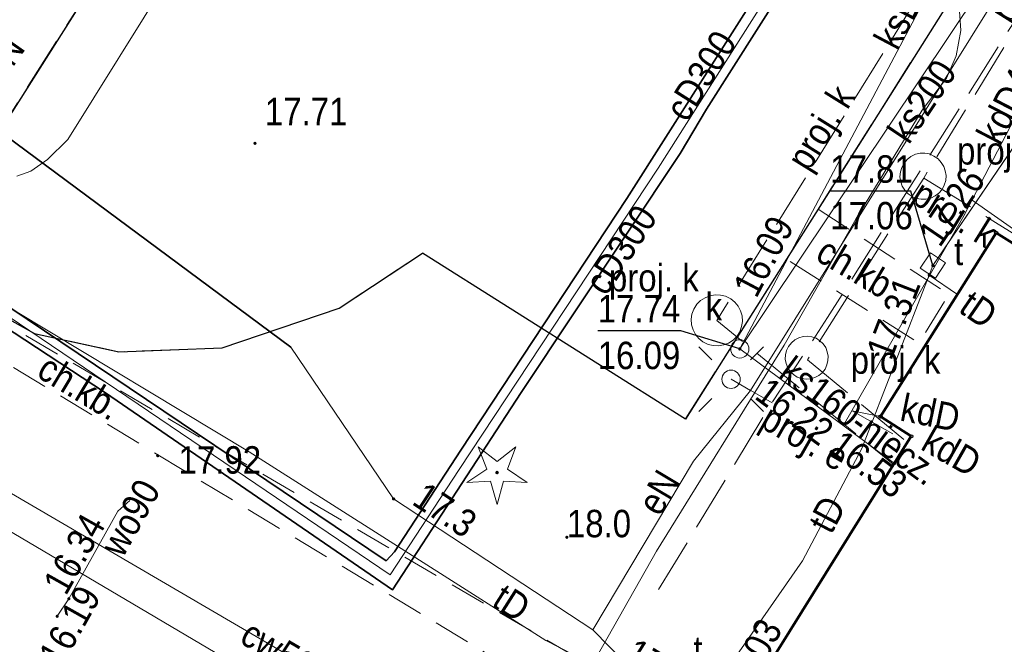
# Model space of a CAD drawing. Header units: metres. Extents: x 6530877 to 6534102, y 6042175 to 6045327.
# Tile 47 of 76: x 6532985 to 6533012, y 6044120 to 6044137. Entities that reach past the tile are written whole.
import ezdxf
from ezdxf.enums import TextEntityAlignment as Align

# ---------------------------------------------------------------- set-up
doc = ezdxf.new("R2010")
doc.units = ezdxf.units.M
doc.header["$MEASUREMENT"] = 0
doc.linetypes.add('1.0_0.5', pattern=[1.5, 1, -0.5])
doc.linetypes.add('1.5_0.5', pattern=[2, 1.5, -0.5])
doc.layers.get('0').update_dxf_attribs({"color": 2, "linetype": 'CONTINUOUS', "lineweight": 5})
for name, color, linetype in [('312-budynek ewidencyjny', 7, 'CONTINUOUS'), ('chodnik', 7, 'CONTINUOUS'), ('chodnik-Atr17', 7, 'CONTINUOUS'), ('drzewo iglaste', 7, 'CONTINUOUS'), ('jezdnia', 7, 'CONTINUOUS'), ('kanalizacyjne urządzenie techniczne - ob. projektowany', 7, 'CONTINUOUS'), ('kanalizacyjne urządzenie techniczne - ob. projektowany-Atr17', 7, 'CONTINUOUS'), ('krawężnik', 7, 'CONTINUOUS'), ('latarnia', 7, 'CONTINUOUS'), ('obudowa ochronna przewodu', 7, 'CONTINUOUS'), ('pikieta naturalna', 7, 'CONTINUOUS'), ('pikieta naturalna-Atr2', 7, 'CONTINUOUS'), ('pikieta sztuczna', 7, 'CONTINUOUS'), ('pikieta sztuczna-Atr2', 7, 'CONTINUOUS'), ('przewód ciepłowniczy', 7, 'CONTINUOUS'), ('przewód ciepłowniczy-Atr1', 7, 'CONTINUOUS'), ('przewód elektroenergetyczny podziemny', 7, 'CONTINUOUS'), ('przewód elektroenergetyczny podziemny - ob. projektowany', 7, 'CONTINUOUS'), ('przewód elektroenergetyczny podziemny - ob. projektowany-Atr1', 7, 'CONTINUOUS'), ('przewód elektroenergetyczny podziemny-Atr1', 7, 'CONTINUOUS'), ('przewód kanalizacyjny', 7, 'CONTINUOUS'), ('przewód kanalizacyjny - ob. projektowany', 7, 'CONTINUOUS'), ('przewód kanalizacyjny - ob. projektowany-Atr1', 7, 'CONTINUOUS'), ('przewód kanalizacyjny-Atr1', 7, 'CONTINUOUS'), ('przewód telekomunikacyjny podziemny', 7, 'CONTINUOUS'), ('przewód telekomunikacyjny podziemny-Atr1', 7, 'CONTINUOUS'), ('przewód wodociągowy', 7, 'CONTINUOUS'), ('przewód wodociągowy-Atr1', 7, 'CONTINUOUS'), ('Punkt budynku', 7, 'CONTINUOUS'), ('rzędna', 7, 'CONTINUOUS'), ('rzędna-Atr2', 7, 'CONTINUOUS'), ('rzędna-Atr3', 7, 'CONTINUOUS'), ('właz do komory lub kanału - kwadratowy', 7, 'CONTINUOUS'), ('właz do komory lub kanału - kwadratowy-Atr17', 7, 'CONTINUOUS'), ('właz do komory lub kanału - okrągły', 7, 'CONTINUOUS'), ('właz do komory lub kanału - okrągły-Atr17', 7, 'CONTINUOUS'), ('właz do komory lub kanału - prostokątny-Atr17', 7, 'CONTINUOUS')]:
    doc.layers.add(name, color=color, linetype=linetype)
doc.styles.get("Standard").update_dxf_attribs({"font": 'Working1250', "width": 0.75})

# ---------------------------------------------------------------- blocks, each defined once
blk = doc.blocks.new('PUNKTBUD')
at = {"color": 0}
blk.add_circle((0, 0), 0.045, dxfattribs=at)
blk = doc.blocks.new('PW01')
at = {"linetype": 'Continuous', "lineweight": 13}
h = blk.add_hatch(color=0, dxfattribs=at)
edge = h.paths.add_edge_path()
edge.add_arc((0, 0), 0.045, 0, 360)
blk = doc.blocks.new('US22A')
at = {"color": 0, "linetype": 'Continuous', "lineweight": 0}
blk.add_lwpolyline([(-0.25, -0.25), (0.25, -0.25), (0.25, 0.25), (-0.25, 0.25)], close=True, dxfattribs=at)
blk = doc.blocks.new('SM01')
at = {"color": 0, "linetype": 'Continuous', "lineweight": 13}
for p, q in [((-0.53, 0.531), (-0.883, 0.884)), ((0.531, 0.531), (0.884, 0.884)), ((-0.53, -0.53), (-0.883, -0.883)), ((0.531, -0.53), (0.884, -0.883))]:
    blk.add_line(p, q, dxfattribs=at)
blk.add_circle((0, 0), 0.25, dxfattribs=at)
blk = doc.blocks.new('US22')
at = {"color": 0, "linetype": 'Continuous', "lineweight": 13}
blk.add_circle((0, 0), 0.25, dxfattribs=at)
blk = doc.blocks.new('OP011')
at = {"linetype": 'Continuous', "lineweight": 13}
h = blk.add_hatch(color=0, dxfattribs=at)
edge = h.paths.add_edge_path()
edge.add_arc((0, 0), 0.05, 0, 360)
at = {"color": 0, "linetype": 'Continuous', "lineweight": 13}
for p, q in [((-0.283, 0.093), (-0.512, 0.706)), ((-0.512, 0.706), (0, 0.299)), ((0, 0.299), (0.512, 0.706)), ((0.512, 0.706), (0.283, 0.093)), ((-0.828, -0.268), (-0.283, 0.093)), ((0.283, 0.093), (0.828, -0.268)), ((-0.175, -0.24), (-0.828, -0.268)), ((0, -0.87), (-0.175, -0.24)), ((0.175, -0.24), (0, -0.87)), ((0.828, -0.268), (0.175, -0.24))]:
    blk.add_line(p, q, dxfattribs=at)

msp = doc.modelspace()

# ---------------------------------------------------------------- linework, layer by layer
at = {"layer": '312-budynek ewidencyjny', "color": 7, "linetype": 'Continuous', "lineweight": 50, "flags": 128}
for points in [[(6533008.9, 6044126.43), (6533012.06, 6044131.45)], [(6533012.06, 6044131.45), (6533012.89, 6044130.93)], [(6533009.74, 6044125.89), (6533008.9, 6044126.43)], [(6533005.07, 6044118.4), (6533009.74, 6044125.89)]]:
    msp.add_lwpolyline(points, dxfattribs=at)
at = {"layer": 'chodnik', "color": 7, "linetype": '1.0_0.5', "lineweight": 18, "flags": 128}
for points in [[(6533016, 6044109.01), (6533022.91, 6044120.13), (6533032.53, 6044113.92), (6533033.37, 6044115.3), (6533023.76, 6044121.51), (6533036.11, 6044141.41), (6533036.95, 6044142.75), (6533043.16, 6044152.54), (6533053.52, 6044146.04), (6533054.18, 6044142.79), (6533055.75, 6044142.51), (6533054.62, 6044147.87), (6533054.25, 6044147.27), (6533031.03, 6044161.94), (6533030.18, 6044162.43), (6533024.97, 6044165.61), (6533025.08, 6044165.81), (6533024.44, 6044166.23), (6533023.86, 6044165.35), (6533028.19, 6044162.39), (6533028.01, 6044162.08), (6533041.86, 6044153.35), (6533036, 6044144.12), (6533035.62, 6044144.37), (6533034.09, 6044141.91), (6533034.47, 6044141.67), (6533022.8, 6044122.86), (6533022.37, 6044123.12), (6533020.84, 6044120.67), (6533021.26, 6044120.41), (6533015.5, 6044111.12), (6532978.54, 6044132.73), (6532978.2, 6044132.19), (6532983.58, 6044128.74), (6533011.97, 6044111.59), (6533014.18, 6044110.2), (6533014.83, 6044109.78)], [(6533007.19, 6044132.1), (6533010.77, 6044129.77), (6533009.95, 6044128.44), (6533006.33, 6044130.73)]]:
    msp.add_lwpolyline(points, dxfattribs=at)
at = {"layer": 'jezdnia', "color": 7, "linetype": '1.5_0.5', "lineweight": 18, "flags": 128}
for points in [[(6532984.49, 6044133.74), (6532991.07, 6044144.1), (6532991.82, 6044145.36), (6532995.28, 6044151.11), (6532996.87, 6044153.68), (6533002.63, 6044162.62), (6533011.5, 6044176.65), (6533024.17, 6044168.5), (6533023.23, 6044167.01), (6533022.66, 6044166.13), (6533015.33, 6044154.6), (6533019.66, 6044151.88), (6533018.79, 6044150.46), (6533007.19, 6044132.1), (6533006.33, 6044130.73), (6533003.56, 6044126.36)], [(6532958.41, 6044154.75), (6532958.56, 6044150.75), (6532960.14, 6044145.78), (6532963.23, 6044142.39), (6532964.29, 6044141.62), (6532974.32, 6044135.35), (6532976.03, 6044134.29), (6532978.54, 6044132.73), (6532985.76, 6044128.7), (6532988.07, 6044128.2), (6532990.89, 6044128.31), (6532994.09, 6044129.39), (6532996.37, 6044130.9)], [(6532984.49, 6044133.74), (6532982.07, 6044135.28), (6532979.17, 6044137.09), (6532978.89, 6044137.25), (6532966.53, 6044144.97), (6532964.5, 6044146.64), (6532963.16, 6044148.64), (6532962.82, 6044149.7), (6532962.8, 6044150.07), (6532962.75, 6044152.1), (6532958.41, 6044154.75), (6532958.56, 6044150.75), (6532960.14, 6044145.78), (6532963.23, 6044142.39), (6532964.29, 6044141.62), (6532974.32, 6044135.35), (6532976.03, 6044134.29), (6532978.54, 6044132.73), (6532985.76, 6044128.7), (6532988.07, 6044128.2), (6532990.89, 6044128.31), (6532994.09, 6044129.39), (6532996.37, 6044130.9)]]:
    msp.add_lwpolyline(points, dxfattribs=at)
at = {"layer": 'kanalizacyjne urządzenie techniczne - ob. projektowany', "color": 34, "linetype": 'Continuous', "lineweight": 18, "flags": 128}
for points in [[(6533010.68, 6044132.88), (6533010.64, 6044132.76), (6533010.58, 6044132.64), (6533010.49, 6044132.54), (6533010.39, 6044132.46), (6533010.27, 6044132.4), (6533010.14, 6044132.37), (6533010.01, 6044132.37), (6533009.88, 6044132.39), (6533009.76, 6044132.45), (6533009.65, 6044132.52), (6533009.56, 6044132.62), (6533009.49, 6044132.73), (6533009.45, 6044132.85), (6533009.43, 6044132.98), (6533009.44, 6044133.12), (6533009.48, 6044133.24), (6533009.54, 6044133.36), (6533009.63, 6044133.46), (6533009.73, 6044133.54), (6533009.85, 6044133.6), (6533009.98, 6044133.63), (6533010.11, 6044133.63), (6533010.24, 6044133.61), (6533010.36, 6044133.55), (6533010.47, 6044133.48), (6533010.56, 6044133.38), (6533010.63, 6044133.27), (6533010.67, 6044133.15), (6533010.69, 6044133.02)], [(6533003.93, 6044128.56), (6533003.84, 6044128.67), (6533003.77, 6044128.8), (6533003.73, 6044128.94), (6533003.72, 6044129.09), (6533003.74, 6044129.23), (6533003.79, 6044129.37), (6533003.87, 6044129.5), (6533003.97, 6044129.6), (6533004.1, 6044129.68), (6533004.23, 6044129.73), (6533004.38, 6044129.76), (6533004.52, 6044129.75), (6533004.66, 6044129.72), (6533004.8, 6044129.65), (6533004.91, 6044129.56), (6533005, 6044129.45), (6533005.07, 6044129.32), (6533005.11, 6044129.18), (6533005.12, 6044129.03), (6533005.1, 6044128.89), (6533005.05, 6044128.75), (6533004.97, 6044128.62), (6533004.87, 6044128.52), (6533004.74, 6044128.44), (6533004.61, 6044128.39), (6533004.46, 6044128.36), (6533004.32, 6044128.37), (6533004.18, 6044128.4), (6533004.04, 6044128.47)], [(6533006.74, 6044127.47), (6533006.62, 6044127.51), (6533006.52, 6044127.58), (6533006.43, 6044127.66), (6533006.36, 6044127.76), (6533006.32, 6044127.88), (6533006.29, 6044128), (6533006.3, 6044128.12), (6533006.33, 6044128.24), (6533006.38, 6044128.35), (6533006.46, 6044128.45), (6533006.55, 6044128.53), (6533006.66, 6044128.58), (6533006.78, 6044128.62), (6533006.9, 6044128.63), (6533007.02, 6044128.61), (6533007.14, 6044128.57), (6533007.24, 6044128.5), (6533007.33, 6044128.42), (6533007.4, 6044128.32), (6533007.44, 6044128.2), (6533007.47, 6044128.08), (6533007.46, 6044127.96), (6533007.43, 6044127.84), (6533007.38, 6044127.73), (6533007.3, 6044127.63), (6533007.21, 6044127.55), (6533007.1, 6044127.5), (6533006.98, 6044127.46), (6533006.86, 6044127.45)]]:
    msp.add_lwpolyline(points, close=True, dxfattribs=at)
at = {"layer": 'krawężnik', "color": 7, "linetype": 'Continuous', "lineweight": 25, "flags": 128}
for points in [[(6532991.82, 6044145.36), (6532991.07, 6044144.1), (6532984.49, 6044133.74), (6532982.07, 6044135.28), (6532979.17, 6044137.09), (6532978.89, 6044137.25), (6532966.53, 6044144.97), (6532964.5, 6044146.64), (6532963.16, 6044148.64), (6532962.82, 6044149.7), (6532962.8, 6044150.07), (6532962.75, 6044152.1), (6532963.34, 6044154.16), (6532969.76, 6044164.46)], [(6533015.33, 6044154.6), (6533019.66, 6044151.88), (6533018.79, 6044150.46), (6533007.19, 6044132.1), (6533006.33, 6044130.73), (6533003.56, 6044126.36), (6532996.37, 6044130.9)], [(6532963.23, 6044142.39), (6532964.29, 6044141.62), (6532974.32, 6044135.35), (6532976.03, 6044134.29), (6532978.54, 6044132.73), (6532985.76, 6044128.7), (6532988.07, 6044128.2), (6532990.89, 6044128.31), (6532994.09, 6044129.39), (6532996.37, 6044130.9)]]:
    msp.add_lwpolyline(points, dxfattribs=at)
at = {"layer": 'obudowa ochronna przewodu', "color": 7, "linetype": 'Continuous', "lineweight": 35, "flags": 128}
msp.add_lwpolyline([(6533006.42, 6044139.41), (6533001.96, 6044132.39), (6532997.42, 6044125.51), (6532995.61, 6044122.73), (6532995.38, 6044122.49), (6532985.09, 6044129.41), (6532976.45, 6044135.24), (6532976.18, 6044135.33), (6532975.98, 6044135.27), (6532975.12, 6044133.49), (6532975.54, 6044133.24), (6532976.41, 6044134.78), (6532984.56, 6044129.14), (6532987.7, 6044127.08), (6532995.55, 6044121.69), (6532999.07, 6044127.09), (6533003.42, 6044133.62), (6533004.14, 6044134.83), (6533006.94, 6044139.24), (6533008.12, 6044140.05), (6533008.39, 6044141.67), (6533007.97, 6044141.97), (6533007.68, 6044140.43)], close=True, dxfattribs=at)
msp.add_lwpolyline([(6532984.39, 6044134.53), (6532992.77, 6044128.33)], dxfattribs=at)
at = {"layer": 'przewód ciepłowniczy', "color": 212, "linetype": 'Continuous', "lineweight": 18, "flags": 128}
for points in [[(6533047.87, 6044085.38), (6533033.78, 6044094.55), (6533028.77, 6044097.78), (6533017.71, 6044104.75), (6532996.85, 6044117.48), (6532981.5, 6044126.44), (6532953.14, 6044142.96), (6532952.95, 6044143.73), (6532969.46, 6044175.08), (6532969.16, 6044175.86), (6532957.07, 6044181.64), (6532948.72, 6044185.36), (6532948.29, 6044185.55), (6532948.04, 6044186.32), (6532948.92, 6044188.24), (6532948.62, 6044189.02), (6532940.69, 6044192.29)], [(6532940.29, 6044191.47), (6532947.3, 6044188.46), (6532947.57, 6044187.69), (6532946.72, 6044185.89), (6532946.94, 6044185.11), (6532948.32, 6044184.48), (6532956.5, 6044180.76), (6532967.92, 6044175.46), (6532968.16, 6044174.68), (6532951.42, 6044143.28), (6532951.6, 6044142.46), (6532980.24, 6044126.16), (6532995.85, 6044116.94), (6533017.79, 6044103.58), (6533028.18, 6044096.99), (6533033.21, 6044093.72), (6533046.4, 6044085.08)], [(6532981.22, 6044131.75), (6532991.53, 6044124.78), (6532995.49, 6044122.1), (6532997.37, 6044124.98), (6533002.82, 6044133.22), (6533005.68, 6044137.73), (6533006.68, 6044139.3), (6533007.23, 6044139.77), (6533007.9, 6044140.25)]]:
    msp.add_lwpolyline(points, dxfattribs=at)
at = {"layer": 'przewód elektroenergetyczny podziemny', "color": 1, "linetype": 'Continuous', "lineweight": 18, "flags": 128}
for points in [[(6532997.77, 6044148.73), (6532997.09, 6044149.43), (6532996.7, 6044149.66), (6532996.36, 6044149.62), (6532995.84, 6044149.03), (6532993.6, 6044145.35), (6532992.69, 6044143.82), (6532989.47, 6044138.5), (6532986.67, 6044134), (6532986.12, 6044133.46), (6532985.66, 6044133.14), (6532985.28, 6044133)], [(6533005.34, 6044127.14), (6533014.95, 6044142.53)], [(6532999.94, 6044117.75), (6533002.77, 6044122.75), (6533006.26, 6044128.38), (6533008.22, 6044131.83), (6533010.04, 6044134.81), (6533010.7, 6044135.68), (6533010.97, 6044136.29), (6533011.09, 6044136.98), (6533011.05, 6044137.64), (6533010.93, 6044138.07), (6533010.64, 6044138.41), (6533009.77, 6044138.87), (6533009.47, 6044138.91), (6533005.02, 6044140.3)], [(6532983.74, 6044135.24), (6532984.39, 6044134.53), (6532992.77, 6044128.33), (6532995.58, 6044124.18), (6533001.03, 6044120.6)], [(6533005.34, 6044127.14), (6533004.81, 6044127.45)], [(6533001.03, 6044120.6), (6533003.78, 6044125.21), (6533005.34, 6044127.14)], [(6533001.03, 6044120.6), (6533002.87, 6044118.72), (6533002.94, 6044116.03), (6533004.81, 6044114.91), (6533003.76, 6044108.38), (6533002.77, 6044106.31)]]:
    msp.add_lwpolyline(points, dxfattribs=at)
at = {"layer": 'przewód elektroenergetyczny podziemny - ob. projektowany', "color": 1, "linetype": '1.5_0.5', "lineweight": 18, "flags": 128}
for points in [[(6533002.83, 6044121.7), (6533005.93, 6044126.81), (6533007.45, 6044129.14), (6533012.45, 6044137.07), (6533017.27, 6044144.7), (6533022.02, 6044152.37), (6533027.42, 6044160.85), (6533029.59, 6044164.41), (6533030.16, 6044164.07), (6533029.99, 6044163.73), (6533030.06, 6044163.46)], [(6533005.93, 6044126.81), (6533004.81, 6044127.45)]]:
    msp.add_lwpolyline(points, dxfattribs=at)
at = {"layer": 'przewód kanalizacyjny', "color": 34, "linetype": 'Continuous', "lineweight": 18, "flags": 128}
for points in [[(6533005.05, 6044128.28), (6533013.24, 6044140.52), (6533016.11, 6044145.36), (6533025.4, 6044160.19), (6533025.73, 6044162.59)], [(6533013.84, 6044144.7), (6533013.49, 6044144.24), (6533005.05, 6044128.28)], [(6533007.88, 6044126.18), (6533011.18, 6044131.92), (6533014.74, 6044138.77)], [(6533011.4, 6044132.35), (6533013.05, 6044131.19)], [(6533005.05, 6044128.28), (6533009.28, 6044125.15)], [(6533008.12, 6044126.59), (6533009.23, 6044125.96)], [(6533008.12, 6044126.59), (6533008.9, 6044126.43)]]:
    msp.add_lwpolyline(points, dxfattribs=at)
at = {"layer": 'przewód kanalizacyjny - ob. projektowany', "color": 34, "linetype": '1.5_0.5', "lineweight": 18, "flags": 128}
for points in [[(6532969.05, 6044152.66), (6532965.08, 6044155.18), (6532970.57, 6044164.01), (6532979.89, 6044178.8), (6532987.72, 6044191.22), (6532988.63, 6044192.64), (6533022.17, 6044171.28), (6533018.1, 6044164.72), (6533025.4, 6044160.19), (6533014.8, 6044145.63), (6533011.7, 6044140.76), (6533004.42, 6044129.06), (6533009.24, 6044125.13)], [(6533032.24, 6044163.98), (6533031.47, 6044166.36), (6533025.55, 6044156.83), (6533019.95, 6044148.9), (6533015.43, 6044141.67), (6533010.08, 6044132.95), (6533006.9, 6044127.98), (6533009.64, 6044125.72)], [(6533010.08, 6044132.95), (6533013.02, 6044131.13)]]:
    msp.add_lwpolyline(points, dxfattribs=at)
at = {"layer": 'przewód telekomunikacyjny podziemny', "color": 30, "linetype": 'Continuous', "lineweight": 18, "flags": 128}
for points in [[(6533029.74, 6044159.58), (6533027.7, 6044162.54), (6533023.38, 6044154.99), (6533014.57, 6044136.78), (6533010.33, 6044130.56)], [(6533010.33, 6044130.56), (6533015.21, 6044137.72), (6533018.61, 6044143.55), (6533022.23, 6044149.58), (6533023.37, 6044151.56)], [(6532974.33, 6044136.61), (6532985.24, 6044129.31), (6532991.63, 6044125.47), (6532999.74, 6044120.31), (6533003.8, 6044118.23)], [(6533010.23, 6044130.3), (6533010.33, 6044130.56)], [(6533010.23, 6044130.3), (6533008.39, 6044125.56), (6533006.76, 6044122.49), (6533003.8, 6044118.23)], [(6533010.23, 6044130.3), (6533011, 6044129.77)]]:
    msp.add_lwpolyline(points, dxfattribs=at)
at = {"layer": 'przewód wodociągowy', "color": 5, "linetype": 'Continuous', "lineweight": 18, "flags": 128}
msp.add_lwpolyline([(6532986.38, 6044120.97), (6532986.7, 6044121.45), (6532988.04, 6044123.84), (6532988.37, 6044124.14)], dxfattribs=at)
at = {"layer": 'rzędna-Atr2', "color": 7, "flags": 128}
for points in [[(6533010.33, 6044130.56), (6533009.73, 6044132.59), (6533007.522, 6044132.59)], [(6533005.05, 6044128.28), (6533003.44, 6044128.77), (6533001.163, 6044128.77)]]:
    msp.add_lwpolyline(points, dxfattribs=at)

# ---------------------------------------------------------------- block references
at = {"layer": 'drzewo iglaste', "color": 94, "linetype": 'Continuous', "lineweight": 18}
msp.add_blockref('OP011', (6532998.41, 6044124.9), dxfattribs=at)
at = {"layer": 'latarnia', "color": 7, "linetype": 'Continuous', "lineweight": 18}
msp.add_blockref('SM01', (6533004.81, 6044127.45), dxfattribs=at)
at = {"layer": 'pikieta naturalna', "color": 7, "linetype": 'Continuous', "lineweight": 13}
msp.add_blockref('PW01', (6533000.32, 6044123.13), dxfattribs=at)
at = {"layer": 'pikieta sztuczna', "color": 7, "linetype": 'Continuous', "lineweight": 13}
for p in [(6532991.79, 6044133.9), (6532989.13, 6044125.36)]:
    msp.add_blockref('PW01', p, dxfattribs=at)
at = {"layer": 'Punkt budynku', "color": 5, "linetype": 'Continuous', "lineweight": 18}
for p in [(6533012.06, 6044131.45), (6533008.9, 6044126.43), (6533009.74, 6044125.89)]:
    msp.add_blockref('PUNKTBUD', p, dxfattribs=at)
at = {"layer": 'rzędna', "color": 30, "linetype": 'Continuous', "lineweight": 18}
for p, rotation in [((6533010.33, 6044130.56), 55.769), ((6533010.33, 6044130.56), 326.302), ((6533010.23, 6044130.3), 248.724)]:
    msp.add_blockref('PW01', p, dxfattribs=dict(at, rotation=rotation))
at = {"layer": 'rzędna', "color": 34, "linetype": 'Continuous', "lineweight": 18}
for p, rotation in [((6533005.05, 6044128.28), 144.534), ((6533005.05, 6044128.28), 62.126), ((6533005.05, 6044128.28), 243.439), ((6533009.28, 6044125.15), 143.439)]:
    msp.add_blockref('PW01', p, dxfattribs=dict(at, rotation=rotation))
at = {"layer": 'rzędna', "color": 1, "linetype": 'Continuous', "lineweight": 18, "rotation": 146.694}
msp.add_blockref('PW01', (6532995.58, 6044124.18), dxfattribs=at)
at = {"layer": 'rzędna', "color": 5, "linetype": 'Continuous', "lineweight": 18}
for p in [(6532986.7, 6044121.45), (6532986.38, 6044120.97)]:
    msp.add_blockref('PW01', p, dxfattribs=at)
at = {"layer": 'właz do komory lub kanału - kwadratowy', "color": 7, "linetype": 'Continuous', "lineweight": 18, "rotation": 326.302}
msp.add_blockref('US22A', (6533010.33, 6044130.56), dxfattribs=at)
at = {"layer": 'właz do komory lub kanału - okrągły', "color": 7, "linetype": 'Continuous', "lineweight": 18, "rotation": 243.439}
msp.add_blockref('US22', (6533005.05, 6044128.28), dxfattribs=at)

# ---------------------------------------------------------------- texts
at = {"layer": 'chodnik-Atr17', "color": 7, "width": 0.9}
msp.add_text('ch.kb.', height=0.75, rotation=-30.734, dxfattribs=at).set_placement((6533007.46, 6044131.38), align=Align.TOP_LEFT)
msp.add_text('ch.kb.', height=0.75, rotation=328.864, dxfattribs=at).set_placement((6532985.78, 6044127.54))
at = {"layer": 'kanalizacyjne urządzenie techniczne - ob. projektowany-Atr17', "color": 34, "width": 0.9}
for p in [(6533010.99, 6044133.32), (6533001.47, 6044129.85), (6533008.08, 6044127.6)]:
    msp.add_text('proj. k', height=0.75, dxfattribs=at).set_placement(p)
at = {"layer": 'pikieta naturalna-Atr2', "color": 7, "width": 0.9}
msp.add_text('18.0', height=0.75, dxfattribs=at).set_placement((6533000.32, 6044123.13))
at = {"layer": 'pikieta sztuczna-Atr2', "color": 7, "width": 0.9}
msp.add_text('17.71', height=0.75, dxfattribs=at).set_placement((6532992.06, 6044134.17), align=Align.BOTTOM_LEFT)
msp.add_text('17.92', height=0.75, dxfattribs=at).set_placement((6532989.7, 6044125.62), align=Align.TOP_LEFT)
at = {"layer": 'przewód ciepłowniczy-Atr1', "color": 212, "width": 0.9}
msp.add_text('cD300', height=0.75, rotation=57.62, dxfattribs=at).set_placement((6533003.6, 6044134.45))
msp.add_text('cD300', height=0.75, rotation=56.519, dxfattribs=at).set_placement((6533000.76, 6044130.11), align=Align.TOP_LEFT)
msp.add_text('cw500', height=0.75, rotation=-30.273, dxfattribs=at).set_placement((6532991.52, 6044120.59), align=Align.MIDDLE_LEFT)
at = {"layer": 'przewód elektroenergetyczny podziemny - ob. projektowany-Atr1', "color": 1, "width": 0.9}
msp.add_text('proj. e', height=0.75, rotation=57.719, dxfattribs=at).set_placement((6533012.48, 6044137.12))
msp.add_text('proj. e', height=0.75, rotation=330.255, dxfattribs=at).set_placement((6533005.93, 6044126.81), align=Align.TOP_LEFT)
at = {"layer": 'przewód elektroenergetyczny podziemny-Atr1', "color": 1, "width": 0.9}
msp.add_text('eN', height=0.75, rotation=54.915, dxfattribs=at).set_placement((6532984.26, 6044135.98), align=Align.TOP_LEFT)
msp.add_text('eN', height=0.75, rotation=59.183, dxfattribs=at).set_placement((6533002.86, 6044123.67))
at = {"layer": 'przewód kanalizacyjny - ob. projektowany-Atr1', "color": 34, "width": 0.9}
msp.add_text('proj. k', height=0.75, rotation=58.109, dxfattribs=at).set_placement((6533006.93, 6044133.09))
msp.add_text('proj. k', height=0.75, rotation=328.261, dxfattribs=at).set_placement((6533010.08, 6044132.95), align=Align.TOP_LEFT)
at = {"layer": 'przewód kanalizacyjny-Atr1', "color": 34, "width": 0.9}
for s, rotation, p in [('ksD150-niecz.', 62.129, (6533009.35, 6044136.41)), ('kdD400', 62.539, (6533012.16, 6044133.81)), ('ks160-niecz.', -36.5, (6533006.07, 6044127.52)), ('kdD', -11.592, (6533009.4, 6044126.33)), ('kdD', -29.578, (6533009.96, 6044125.55))]:
    msp.add_text(s, height=0.75, rotation=rotation, dxfattribs=at).set_placement(p)
msp.add_text('ks200', height=0.75, rotation=56.213, dxfattribs=at).set_placement((6533009.05, 6044134.26), align=Align.TOP_LEFT)
at = {"layer": 'przewód telekomunikacyjny podziemny-Atr1', "color": 30, "width": 0.9}
for rotation, p in [(-34.54, (6533011.21, 6044129.62)), (62.034, (6533007.22, 6044123.36))]:
    msp.add_text('tD', height=0.75, rotation=rotation, dxfattribs=at).set_placement(p, align=Align.MIDDLE_LEFT)
msp.add_text('tD', height=0.75, rotation=-32.467, dxfattribs=at).set_placement((6532998.23, 6044121.27))
at = {"layer": 'przewód wodociągowy-Atr1', "color": 5, "width": 0.9}
msp.add_text('wo90', height=0.75, rotation=60.721, dxfattribs=at).set_placement((6532987.52, 6044122.91), align=Align.TOP_LEFT)
at = {"layer": 'rzędna-Atr2', "color": 30, "width": 0.9}
msp.add_text('17.81', height=0.75, dxfattribs=at).set_placement((6533007.522, 6044132.598), align=Align.BOTTOM_LEFT)
for s, rotation, p in [('17.26', 55.719, (6533009.9, 6044131.45)), ('17.31', 68.785, (6533008.49, 6044128.21))]:
    msp.add_text(s, height=0.75, rotation=rotation, dxfattribs=at).set_placement(p, align=Align.TOP_LEFT)
at = {"layer": 'rzędna-Atr2', "color": 34, "width": 0.9}
for s, rotation, p in [('16.09', 62.127, (6533005.5, 6044129.64)), ('16.22', -36.5, (6533005.42, 6044126.94)), ('16.53', -36.5, (6533007.44, 6044125.5))]:
    msp.add_text(s, height=0.75, rotation=rotation, dxfattribs=at).set_placement(p)
msp.add_text('17.74', height=0.75, dxfattribs=at).set_placement((6533001.163, 6044128.777), align=Align.BOTTOM_LEFT)
at = {"layer": 'rzędna-Atr2', "color": 1, "width": 0.9}
msp.add_text('17.3', height=0.75, rotation=326.69, dxfattribs=at).set_placement((6532996.05, 6044124.05))
at = {"layer": 'rzędna-Atr2', "color": 5, "width": 0.9}
msp.add_text('16.34', height=0.75, rotation=60.721, dxfattribs=at).set_placement((6532986.62, 6044121.51))
msp.add_text('16.19', height=0.75, rotation=60.721, dxfattribs=at).set_placement((6532985.84, 6044119.91), align=Align.TOP_LEFT)
at = {"layer": 'rzędna-Atr2', "color": 30, "width": 0.9}
msp.add_text('18.03', height=0.75, rotation=61.883, dxfattribs=at).set_placement((6533005.17, 6044118.63))
msp.add_text('17.23', height=0.75, rotation=-32.392, dxfattribs=at).set_placement((6533002.03, 6044120.09), align=Align.MIDDLE_LEFT)
at = {"layer": 'rzędna-Atr3', "color": 30, "width": 0.9}
msp.add_text('17.06', height=0.75, dxfattribs=at).set_placement((6533007.522, 6044131.322), align=Align.BOTTOM_LEFT)
at = {"layer": 'rzędna-Atr3', "color": 34, "width": 0.9}
msp.add_text('16.09', height=0.75, dxfattribs=at).set_placement((6533001.163, 6044127.502), align=Align.BOTTOM_LEFT)
at = {"layer": 'właz do komory lub kanału - kwadratowy-Atr17', "color": 7, "width": 0.9}
msp.add_text('t', height=0.75, dxfattribs=at).set_placement((6533010.91, 6044130.57))
at = {"layer": 'właz do komory lub kanału - okrągły-Atr17', "color": 7, "width": 0.9}
msp.add_text('k', height=0.75, dxfattribs=at).set_placement((6533004.11, 6044128.84), align=Align.BOTTOM_LEFT)
at = {"layer": 'właz do komory lub kanału - prostokątny-Atr17', "color": 7, "width": 0.9}
msp.add_text('t', height=0.75, dxfattribs=at).set_placement((6533003.78, 6044119.68))

doc.saveas('drawing.dxf')
